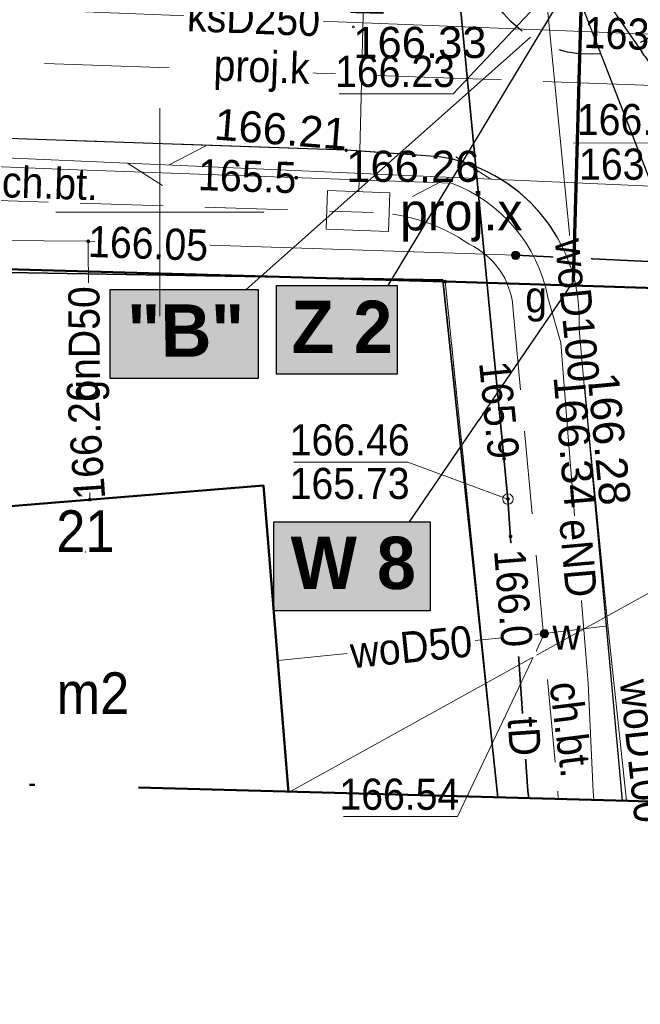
# Model space of a CAD drawing. Extents: x 0 to 7432618, y -40 to 5712028.
# Tile 102 of 165: x 7431099 to 7431114, y 5711952 to 5711976. Entities that reach past the tile are written whole.
import ezdxf
from ezdxf.enums import TextEntityAlignment as Align

# ---------------------------------------------------------------- set-up
doc = ezdxf.new("R2010")
doc.units = 0
doc.header["$MEASUREMENT"] = 0
for name, pattern in [('1 1', [2, 1, -1]), ('2 1', [3, 2, -1]), ('3 1', [4, 3, -1]), ('EGUG', [2, 1, -1]), ('MPGOO', [8.05, 6, -1, 0.05, -1])]:
    doc.linetypes.add(name, pattern=pattern)
for name, color, linetype, lineweight in [('EGB', 7, 'Continuous', 20), ('EGB_O', 7, 'Continuous', 20), ('EGDE', 7, 'Continuous', 20), ('EGPG', 7, 'Continuous', 20), ('EGUG', 7, 'Continuous', 60), ('granica', 94, 'Continuous', 50), ('MP_LINIE_REGULAC', 7, 'Continuous', 5), ('OTK', 7, 'Continuous', 20), ('OTK_O', 7, 'Continuous', 20), ('OTO', 7, 'Continuous', 20), ('OTRS', 7, 'Continuous', 20), ('OTRS_O', 7, 'Continuous', 20), ('PARSI', 7, 'Continuous', 20), ('woda przyłącze', 140, 'Continuous', 50), ('woda sieć', 150, 'Continuous', 70)]:
    doc.layers.add(name, color=color, linetype=linetype, lineweight=lineweight)
doc.layers.add('rysunek', color=7, linetype='Continuous')
for name, color, linetype, lineweight, true_color in [('SUE', 1, 'Continuous', 20, 0xff0000), ('SUE_O', 1, 'Continuous', 20, 0xff0000), ('SUG', 7, 'Continuous', 20, 0xbfbf00), ('SUG_O', 7, 'Continuous', 20, 0xbfbf00), ('SUK', 7, 'Continuous', 20, 0x803300), ('SUK_O', 7, 'Continuous', 20, 0x803300), ('SUL', 7, 'Continuous', 20, 0x000000), ('SUL_O', 7, 'Continuous', 20, 0x000000), ('SUP', 7, 'Continuous', 20, 0x000000), ('SUP_O', 7, 'Continuous', 20, 0x000000), ('SUPS', 7, 'Continuous', 20, 0x000000), ('SUPS_O', 7, 'Continuous', 20, 0x000000), ('SUT', 7, 'Continuous', 20, 0xff9100), ('SUT_O', 7, 'Continuous', 20, 0xff9100), ('SUW', 5, 'Continuous', 20, 0x0000ff), ('SUW_O', 5, 'Continuous', 20, 0x0000ff)]:
    doc.layers.add(name, color=color, linetype=linetype, lineweight=lineweight, true_color=true_color)
doc.styles.add('25', font='GOTHIC.TTF', dxfattribs={"oblique": 8, "height": 0.35})
doc.styles.add('BDOT', font='arial.ttf', dxfattribs={"width": 0.9})
doc.styles.add('EGiB', font='arial.ttf', dxfattribs={"width": 0.9})
doc.styles.add('GESUT', font='arial.ttf', dxfattribs={"width": 0.9})
doc.linetypes.add('OTOO', pattern='A,7.5,[30,msgB.shx,S=1.28,R=0,X=0,Y=0],7.5', length=15)

# ---------------------------------------------------------------- blocks, each defined once
blk = doc.blocks.new('OTRS')
at = {"color": 0}
blk.add_circle((0, 0), 0.05, dxfattribs=at)
blk = doc.blocks.new('SUTP')
at = {"layer": 'SUT', "color": 0, "lineweight": 18}
for p, q in [((-1, 0.268), (0, 2)), ((1, -1.732), (0, 0))]:
    blk.add_line(p, q, dxfattribs=at)
blk = doc.blocks.new('SUPS_A')
at = {"layer": 'SUPS', "color": 0, "const_width": 0.09, "flags": 128}
blk.add_lwpolyline([(-0.045, 0, 1), (0.045, 0, 1)], format="xyb", close=True, dxfattribs=at)
at = {"layer": 'SUPS_O', "color": 0, "style": 'GESUT', "width": 0.9}
blk.add_attdef('RZG', text='', height=1.5, dxfattribs=at).set_placement((3.31, -1.44), align=Align.CENTER)
blk.add_attdef('RZD', text='', height=1.5, dxfattribs=at).set_placement((3.31, -2.04), align=Align.TOP_CENTER)
blk = doc.blocks.new('SUPK')
at = {"color": 0}
blk.add_circle((0, 0), 0.25, dxfattribs=at)
blk = doc.blocks.new('SUWW')
at = {"color": 0}
for radius in [0.2, 0.18, 0.16, 0.14, 0.12, 0.1, 0.08, 0.06, 0.04, 0.02]:
    blk.add_circle((0, 0), radius, dxfattribs=at)
blk = doc.blocks.new('SUGW')
at = {"color": 0}
for radius in [0.2, 0.18, 0.16, 0.14, 0.12, 0.1, 0.08, 0.06, 0.04, 0.02]:
    blk.add_circle((0, 0), radius, dxfattribs=at)
blk = doc.blocks.new('EGAD')
at = {"layer": 'EGB', "color": 0}
blk.add_point((0, 0), dxfattribs=at)
at = {"layer": 'EGB_O', "color": 0, "style": 'EGiB', "width": 0.9}
blk.add_attdef('NRA', text='', height=2, dxfattribs=at).set_placement((0, 0), align=Align.MIDDLE_CENTER)
blk = doc.blocks.new('SUPS_B')
at = {"layer": 'SUPS', "color": 0, "const_width": 0.09, "flags": 128}
blk.add_lwpolyline([(-0.045, 0, 1), (0.045, 0, 1)], format="xyb", close=True, dxfattribs=at)
at = {"layer": 'SUPS_O', "color": 0, "style": 'GESUT', "width": 0.9}
blk.add_attdef('RZEDNA', (1.597, -0.736), '', height=1.5, dxfattribs=at)
blk = doc.blocks.new('mzsk')
at = {"layer": 'PARSI', "color": 0}
for p, q in [((0, -5), (0, 5)), ((5, 0), (-5, 0))]:
    blk.add_line(p, q, dxfattribs=at)
blk = doc.blocks.new('EGPG_b')
at = {"layer": 'EGPG', "lineweight": 0}
h = blk.add_hatch(color=0, dxfattribs=at)
h.dxf.hatch_style = 1
edge = h.paths.add_edge_path()
edge.add_arc((0, 0), 0.09, 0, 360)

msp = doc.modelspace()

# ---------------------------------------------------------------- hatches: boundary and pattern name
at = {"layer": 'woda sieć', "linetype": 'ByBlock'}
for points in [[(7431108.205, 5711969.176), (7431105.3, 5711969.176), (7431105.3, 5711967.037), (7431108.205, 5711967.037)], [(7431109.002, 5711963.488), (7431105.237, 5711963.488), (7431105.237, 5711961.349), (7431109.002, 5711961.349)]]:
    msp.add_hatch(color=256, dxfattribs=at).paths.add_polyline_path(points)

# ---------------------------------------------------------------- linework, layer by layer
at = {"layer": 'OTK', "color": 18, "linetype": '3 1', "lineweight": 18, "true_color": 0x000000}
for p, q in [((7431098.84, 5711972.717, 167.96), (7431106.98, 5711972.437, 167.96)), ((7431106.98, 5711972.437, 167.96), (7431109.12, 5711972.287, 167.96))]:
    msp.add_line(p, q, dxfattribs=at)
at = {"layer": 'OTK', "color": 18, "lineweight": 25, "true_color": 0x000000}
for points in [[(7431093.56, 5711972.917), (7431098.84, 5711972.717), (7431106.98, 5711972.437), (7431109.12, 5711972.287)], [(7431112.58, 5711968.117), (7431113.618, 5711956.777)]]:
    msp.add_lwpolyline(points, dxfattribs=at)
msp.add_lwpolyline([(7431112.58, 5711968.117, 0.393784), (7431109.12, 5711972.287)], format="xyb", dxfattribs=at)
at = {"layer": 'OTK', "color": 18, "linetype": '2 1', "lineweight": 18, "true_color": 0x000000}
msp.add_lwpolyline([(7431107.63, 5711970.927, -0.143633), (7431109.94, 5711970.167, -0.267812), (7431110.99, 5711968.657), (7431112.07, 5711957.007), (7431112.079, 5711956.818)], format="xyb", dxfattribs=at)
at = {"layer": 'rysunek', "linetype": 'ByBlock', "transparency": 33554676, "elevation": 167.96}
for points in [[(7431105.3, 5711969.176), (7431108.205, 5711969.176), (7431108.205, 5711967.037), (7431105.3, 5711967.037)], [(7431105.3, 5711969.176), (7431108.205, 5711969.176), (7431108.205, 5711967.037), (7431105.3, 5711967.037)], [(7431105.237, 5711963.488), (7431109.002, 5711963.488), (7431109.002, 5711961.349), (7431105.237, 5711961.349)], [(7431105.237, 5711963.488), (7431109.002, 5711963.488), (7431109.002, 5711961.349), (7431105.237, 5711961.349)]]:
    msp.add_lwpolyline(points, close=True, dxfattribs=at)
at = {"layer": 'SUE', "color": 1, "lineweight": 18, "true_color": 0xff0000}
msp.add_lwpolyline([(7431045.89, 5711973.757), (7431051, 5711973.697), (7431060.67, 5711973.357), (7431061.64, 5711973.127, 0.117857), (7431064.23, 5711972.817), (7431065.41, 5711973.027), (7431066.5, 5711973.107), (7431077.35, 5711972.807), (7431088.4, 5711972.387), (7431089.56, 5711972.237), (7431091.24, 5711971.807, 0.194123), (7431092.69, 5711971.877), (7431093.86, 5711972.187, -0.094026), (7431094.71, 5711972.187), (7431100.3, 5711971.967), (7431109.51, 5711971.637, -0.260273), (7431111.83, 5711968.887), (7431112.14, 5711967.797), (7431112.31, 5711965.627), (7431112.8, 5711959.607), (7431112.92, 5711956.997), (7431112.938, 5711956.795)], format="xyb", dxfattribs=at)
msp.add_lwpolyline([(7431105.596, 5711956.975), (7431120.33, 5711965.142)], dxfattribs=at)
at = {"layer": 'SUK', "color": 36, "lineweight": 18, "true_color": 0x803300}
msp.add_lwpolyline([(7431093.608, 5711976.044), (7431115.9, 5711975.157)], dxfattribs=at)
at = {"layer": 'SUL', "color": 18, "lineweight": 35, "true_color": 0x000000}
for points in [[(7431109.26, 5711980.687), (7431110.87, 5711964.037), (7431111.35, 5711957.007), (7431111.373, 5711956.838)], [(7431111.051, 5711969.903), (7431118.959, 5711969.53)]]:
    msp.add_lwpolyline(points, dxfattribs=at)
at = {"layer": 'SUL', "color": 18, "lineweight": 18, "true_color": 0x000000}
msp.add_lwpolyline([(7431107.287, 5711971.43), (7431107.477, 5711979.305)], dxfattribs=at)
at = {"layer": 'SUPS', "color": 5, "linetype": 'Continuous', "true_color": 0x0000ff}
msp.add_lwpolyline([(7431111.788, 5711976.17), (7431109.553, 5711973.787), (7431106.814, 5711973.787)], dxfattribs=at)
at = {"layer": 'SUPS', "color": 30, "linetype": 'Continuous', "true_color": 0xff9100}
msp.add_lwpolyline([(7431110.87, 5711964.037), (7431108.461, 5711964.923), (7431105.723, 5711964.923)], dxfattribs=at)
at = {"layer": 'SUT', "color": 30, "lineweight": 18, "true_color": 0xff9100}
msp.add_lwpolyline([(7431111.373, 5711956.838), (7431111.35, 5711957.007), (7431110.87, 5711964.037), (7431109.26, 5711980.687)], dxfattribs=at)
at = {"layer": 'SUW', "color": 5, "lineweight": 18, "true_color": 0x0000ff}
msp.add_lwpolyline([(7431105.335, 5711960.154), (7431111.748, 5711960.798), (7431113.272, 5711960.984)], dxfattribs=at)

# ---------------------------------------------------------------- block references
at = {"layer": 'EGB', "color": 18, "true_color": 0x000000}
ref = msp.add_blockref('EGAD', (7431100.708, 5711962.765, 167.96), dxfattribs=dict(at, xscale=0.5, yscale=0.5, zscale=0.5))
ref.add_attrib('NRA', '21', dxfattribs={"layer": 'EGB_O', "color": 0, "height": 1, "style": 'EGiB', "width": 0.9}).set_placement((7431100.708, 5711962.765, 167.96), align=Align.CENTER)
at = {"layer": 'OTRS', "color": 18, "true_color": 0x000000}
ref = msp.add_blockref('OTRS', (7431107.15, 5711975.397, 167.96), dxfattribs=dict(at, xscale=0.5, yscale=0.5, zscale=0.5))
ref.add_attrib('RZEDNA', '166.33', dxfattribs={"layer": 'OTRS_O', "color": 0, "height": 0.75, "style": 'BDOT'}).set_placement((7431107.15, 5711975.397, 334.29), align=Align.TOP_LEFT)
ref = msp.add_blockref('OTRS', (7431106.98, 5711972.437, 167.96), dxfattribs=dict(at, xscale=0.5, yscale=0.5, zscale=0.5))
ref.add_attrib('RZEDNA', '166.21', dxfattribs={"layer": 'OTRS_O', "color": 0, "height": 0.75, "rotation": 355.5, "style": 'BDOT'}).set_placement((7431106.98, 5711972.437, 334.17), align=Align.RIGHT)
ref = msp.add_blockref('OTRS', (7431106.98, 5711972.417, 167.96), dxfattribs=dict(at, xscale=0.5, yscale=0.5, zscale=0.5))
ref.add_attrib('RZEDNA', '166.26', dxfattribs={"layer": 'OTRS_O', "color": 0, "height": 0.75, "style": 'BDOT'}).set_placement((7431106.98, 5711972.417, 334.22), align=Align.TOP_LEFT)
ref = msp.add_blockref('OTRS', (7431112.71, 5711967.047, 167.96), dxfattribs=dict(at, xscale=0.5, yscale=0.5, zscale=0.5))
ref.add_attrib('RZEDNA', '166.34', dxfattribs={"layer": 'OTRS_O', "color": 0, "height": 0.75, "rotation": 274.9, "style": 'BDOT'}).set_placement((7431112.71, 5711967.047, 334.3), align=Align.TOP_LEFT)
ref = msp.add_blockref('OTRS', (7431112.78, 5711967.047, 167.96), dxfattribs=dict(at, xscale=0.5, yscale=0.5, zscale=0.5))
ref.add_attrib('RZEDNA', '166.28', (7431112.78, 5711967.047, 334.24), dxfattribs={"layer": 'OTRS_O', "color": 0, "height": 0.75, "rotation": 275.4, "style": 'BDOT'})
at = {"layer": 'SUG', "color": 52, "true_color": 0xbfbf00, "xscale": 0.5, "yscale": 0.5, "zscale": 0.5}
msp.add_blockref('SUGW', (7431111.051, 5711969.903, 167.96), dxfattribs=at)
at = {"layer": 'SUP', "color": 30, "true_color": 0xff9100, "xscale": 0.5, "yscale": 0.5, "zscale": 0.5}
msp.add_blockref('SUPK', (7431110.87, 5711964.037, 167.96), dxfattribs=at)
at = {"layer": 'SUPS', "color": 5, "true_color": 0x0000ff}
ref = msp.add_blockref('SUPS_A', (7431111.788, 5711976.17, 167.96), dxfattribs=dict(at, xscale=0.5, yscale=0.5, zscale=0.5))
ref.add_attrib('RZG', '166.23', dxfattribs={"layer": 'SUPS_O', "color": 0, "height": 0.75, "style": 'GESUT', "width": 0.9}).set_placement((7431109.596, 5711974.325, 334.19), align=Align.MIDDLE_RIGHT)
at = {"layer": 'SUPS', "color": 30, "true_color": 0xff9100}
ref = msp.add_blockref('SUPS_A', (7431110.87, 5711964.037, 167.96), dxfattribs=dict(at, xscale=0.5, yscale=0.5, zscale=0.5))
ref.add_attrib('RZG', '166.46', dxfattribs={"layer": 'SUPS_O', "color": 0, "height": 0.75, "style": 'GESUT', "width": 0.9}).set_placement((7431108.505, 5711965.085, 334.42), align=Align.RIGHT)
ref.add_attrib('RZD', '165.73', dxfattribs={"layer": 'SUPS_O', "color": 0, "height": 0.75, "style": 'GESUT', "width": 0.9}).set_placement((7431107.062, 5711964.786, 334.42), align=Align.TOP_CENTER)
at = {"layer": 'SUT', "color": 30, "lineweight": 18, "true_color": 0xff9100, "xscale": 0.5, "yscale": 0.5, "zscale": 0.5, "rotation": 267.4917268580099}
msp.add_blockref('SUTP', (7431109.461, 5711971.78, 167.96), dxfattribs=at)
at = {"layer": 'SUW', "color": 5, "true_color": 0x0000ff, "xscale": 0.5, "yscale": 0.5, "zscale": 0.5}
msp.add_blockref('SUWW', (7431111.748, 5711960.798, 167.96), dxfattribs=at)

# ---------------------------------------------------------------- texts
at = {"layer": 'EGB_O', "color": 18, "true_color": 0x000000, "insert": (7431100.889, 5711959.367, 167.96), "char_height": 1, "attachment_point": 5, "style": 'EGiB'}
msp.add_mtext('m2', dxfattribs=at)
msp.add_mtext('m2', dxfattribs=at)
at = {"layer": 'OTK_O', "color": 18, "true_color": 0x000000, "char_height": 0.75, "attachment_point": 5, "style": 'BDOT'}
for insert, rotation in [((7431099.857, 5711971.631, 167.96), 358.2), ((7431112.377, 5711958.495, 167.96), 277.1035)]:
    msp.add_mtext('ch.bt.', dxfattribs=dict(at, insert=insert, rotation=rotation))
at = {"layer": 'SUG_O', "color": 52, "true_color": 0xbfbf00, "insert": (7431111.285, 5711968.3, 167.96), "char_height": 0.75, "attachment_point": 7, "style": 'GESUT'}
msp.add_mtext('g', dxfattribs=at)
at = {"layer": 'SUL_O', "color": 18, "true_color": 0x000000, "insert": (7431107.414, 5711976.68, 167.96), "char_height": 0.75, "attachment_point": 5, "rotation": 88.6, "style": 'GESUT'}
msp.add_mtext('proj.l', dxfattribs=at)
at = {"layer": 'SUP_O', "color": 18, "true_color": 0x000000, "insert": (7431108.276, 5711970.229, 167.96), "char_height": 0.9, "attachment_point": 7}
msp.add_mtext('proj.x', dxfattribs=at)
at = {"layer": 'SUW_O', "color": 5, "true_color": 0x0000ff, "insert": (7431111.939, 5711960.415, 167.96), "char_height": 0.75, "attachment_point": 7, "style": 'GESUT'}
msp.add_mtext('w', dxfattribs=at)
at = {"layer": 'woda przyłącze', "color": 0, "char_height": 1.26, "attachment_point": 1, "style": '25'}
for s, insert in [('\\fCentury Gothic|b1|i0;\\Q-1;"B"', (7431101.73, 5711968.719, 167.96)), ('\\fCentury Gothic|b1|i0;\\Q-1;Z 2', (7431105.67, 5711968.808, 167.96)), ('\\fCentury Gothic|b1|i0;\\Q-1;W 8', (7431105.667, 5711963.13, 167.96))]:
    msp.add_mtext_dynamic_manual_height_columns(s, width=15.63873, gutter_width=5, heights=[0], dxfattribs=dict(at, insert=insert))

# ---------------------------------------------------------------- wipeouts: each hides what was drawn before it
msp.add_wipeout([(7431112.785, 5711974.837), (7431113.6, 5711974.714), (7431116.331, 5711974.623), (7431115.515, 5711974.746)]).translate(0, 0, 167.96).dxf.layer = 'SUPS_O'

# ---------------------------------------------------------------- next in the draw order: linework, layer by layer
at = {"layer": 'rysunek', "linetype": '1 1'}
msp.add_circle((7431112.849, 5711977.437, 167.96), 2.7, dxfattribs=at)
at = {"layer": 'SUK', "color": 36, "linetype": '3 1', "lineweight": 18, "true_color": 0x803300}
msp.add_lwpolyline([(7431091.73, 5711974.807), (7431118.157, 5711973.85)], dxfattribs=at)
at = {"layer": 'SUPS', "color": 36, "linetype": 'Continuous', "true_color": 0x803300}
msp.add_lwpolyline([(7431115.902, 5711975.157), (7431115.438, 5711972.605), (7431112.443, 5711972.6)], dxfattribs=at)
at = {"layer": 'SUW', "color": 5, "lineweight": 18, "true_color": 0x0000ff}
msp.add_lwpolyline([(7431113.723, 5711956.774), (7431113.272, 5711960.984), (7431111.788, 5711976.17), (7431111.788, 5711976.898)], dxfattribs=at)

# ---------------------------------------------------------------- next in the draw order: block references
at = {"layer": 'SUPS', "color": 36, "true_color": 0x803300}
ref = msp.add_blockref('SUPS_B', (7431115.579, 5711975.17, 167.96), dxfattribs=dict(at, xscale=0.5, yscale=0.5, zscale=0.5))
ref.add_attrib('RZEDNA', '163.22', dxfattribs={"layer": 'SUPS_O', "color": 0, "height": 0.75, "rotation": 358.1, "style": 'GESUT', "width": 0.9}).set_placement((7431115.579, 5711975.17, 331.18), align=Align.MIDDLE_RIGHT)
ref = msp.add_blockref('SUPS_A', (7431115.902, 5711975.157, 167.96), dxfattribs=dict(at, xscale=0.5, yscale=0.5, zscale=0.5))
ref.add_attrib('RZG', '166.23', (7431112.526, 5711972.792, 334.19), dxfattribs={"layer": 'SUPS_O', "color": 0, "height": 0.75, "style": 'GESUT', "width": 0.9})
ref.add_attrib('RZD', '163.46', dxfattribs={"layer": 'SUPS_O', "color": 0, "height": 0.75, "style": 'GESUT', "width": 0.9}).set_placement((7431114.021, 5711972.468, 334.19), align=Align.TOP_CENTER)

# ---------------------------------------------------------------- next in the draw order: wipeouts: each hides what was drawn before it
msp.add_wipeout([(7431102.986, 5711971.435), (7431103.803, 5711971.32), (7431106.538, 5711971.23), (7431105.721, 5711971.344)]).translate(0, 0, 167.96).dxf.layer = 'SUPS_O'

# ---------------------------------------------------------------- next in the draw order: linework, layer by layer
at = {"layer": 'SUE', "color": 1, "lineweight": 18, "true_color": 0xff0000}
msp.add_lwpolyline([(7431120.7, 5711971.287), (7431091.48, 5711972.567), (7431062.89, 5711973.727)], dxfattribs=at)
at = {"layer": 'SUG', "color": 52, "lineweight": 18, "true_color": 0xbfbf00}
msp.add_lwpolyline([(7431118.959, 5711969.53), (7431111.051, 5711969.903), (7431100.777, 5711970.237), (7431097.59, 5711970.267), (7431076.032, 5711970.863), (7431048.595, 5711971.626), (7431046.622, 5711971.714), (7431039.682, 5711971.93), (7431037.9, 5711971.877)], dxfattribs=at)
at = {"layer": 'SUP', "color": 30, "linetype": '3 1', "lineweight": 18, "true_color": 0xff9100}
msp.add_lwpolyline([(7431106.532, 5711971.46), (7431106.495, 5711970.53), (7431107.994, 5711970.471), (7431108.031, 5711971.4)], close=True, dxfattribs=at)

# ---------------------------------------------------------------- next in the draw order: block references
at = {"layer": 'SUPS', "color": 1, "true_color": 0xff0000}
ref = msp.add_blockref('SUPS_B', (7431105.78, 5711971.767, 167.96), dxfattribs=dict(at, xscale=0.5, yscale=0.5, zscale=0.5))
ref.add_attrib('RZEDNA', '165.5', dxfattribs={"layer": 'SUPS_O', "color": 0, "height": 0.75, "rotation": 358.1, "style": 'GESUT', "width": 0.9}).set_placement((7431105.78, 5711971.767, 333.46), align=Align.MIDDLE_RIGHT)
at = {"layer": 'SUT', "color": 30, "lineweight": 18, "true_color": 0xff9100, "xscale": 0.4999999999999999, "yscale": 0.5, "zscale": 0.5, "rotation": 87.49172686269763}
msp.add_blockref('SUTP', (7431102.719, 5711972.075, 167.96), dxfattribs=at)

# ---------------------------------------------------------------- next in the draw order: wipeouts: each hides what was drawn before it
msp.add_wipeout([(7431100.865, 5711969.808), (7431101.014, 5711970.62), (7431103.757, 5711970.529), (7431103.608, 5711969.717)]).translate(0, 0, 167.96).dxf.layer = 'SUPS_O'

# ---------------------------------------------------------------- next in the draw order: linework, layer by layer
at = {"layer": 'SUG', "color": 52, "lineweight": 18, "true_color": 0xbfbf00}
msp.add_lwpolyline([(7431100.812, 5711964.023), (7431100.777, 5711970.237)], dxfattribs=at)

# ---------------------------------------------------------------- next in the draw order: block references
at = {"layer": 'SUPS', "color": 52, "true_color": 0xbfbf00}
ref = msp.add_blockref('SUPS_B', (7431100.777, 5711970.237, 167.96), dxfattribs=dict(at, xscale=0.5, yscale=0.5, zscale=0.5))
ref.add_attrib('RZEDNA', '166.05', dxfattribs={"layer": 'SUPS_O', "color": 0, "height": 0.75, "rotation": 358.1, "style": 'GESUT', "width": 0.9}).set_placement((7431100.777, 5711970.237, 334.01), align=Align.MIDDLE_LEFT)

# ---------------------------------------------------------------- next in the draw order: wipeouts: each hides what was drawn before it
msp.add_wipeout([(7431101.23, 5711964.153), (7431100.408, 5711964.221), (7431100.226, 5711966.953), (7431101.048, 5711966.885)]).translate(0, 0, 167.96).dxf.layer = 'SUPS_O'

# ---------------------------------------------------------------- next in the draw order: linework, layer by layer
at = {"layer": 'EGB', "color": 18, "lineweight": 50, "true_color": 0x000000}
msp.add_lwpolyline([(7431105.596, 5711956.975), (7431104.989, 5711964.364), (7431096.059, 5711963.634), (7431096.584, 5711957.24)], dxfattribs=at)
at = {"layer": 'OTK', "color": 18, "linetype": '2 1', "lineweight": 18, "true_color": 0x000000}
msp.add_lwpolyline([(7431113.618, 5711956.777), (7431112.58, 5711968.117, 0.393784), (7431109.12, 5711972.287), (7431106.98, 5711972.437), (7431098.84, 5711972.717), (7431093.56, 5711972.917), (7431084.07, 5711973.237), (7431083.28, 5711971.097), (7431084, 5711971.727), (7431091.82, 5711971.437), (7431100.58, 5711971.157), (7431107.63, 5711970.927)], format="xyb", dxfattribs=at)
at = {"layer": 'OTO', "color": 18, "linetype": 'OTOO', "lineweight": 35, "true_color": 0x000000}
msp.add_lwpolyline([(7431110.624, 5711956.858), (7431109.305, 5711969.31), (7431091.23, 5711969.617)], dxfattribs=at)
at = {"layer": 'SUT', "color": 30, "lineweight": 18, "true_color": 0xff9100}
msp.add_lwpolyline([(7431034.388, 5711965.021), (7431034.29, 5711969.727), (7431062.89, 5711973.727), (7431091.48, 5711972.567), (7431120.7, 5711971.287), (7431128.97, 5711978.357)], dxfattribs=at)

# ---------------------------------------------------------------- next in the draw order: texts
at = {"layer": 'SUE_O', "color": 1, "true_color": 0xff0000, "insert": (7431112.555, 5711962.617, 167.96), "char_height": 0.75, "attachment_point": 5, "rotation": 275.1, "style": 'GESUT', "bg_fill": 3, "box_fill_scale": 1.1, "bg_fill_color": 256, "bg_fill_transparency": 0}
msp.add_mtext('eND', dxfattribs=at)
at = {"layer": 'SUG_O', "color": 52, "true_color": 0xbfbf00, "insert": (7431100.791, 5711967.767, 167.96), "char_height": 0.75, "attachment_point": 5, "rotation": 90.3, "style": 'GESUT', "bg_fill": 3, "box_fill_scale": 1.1, "bg_fill_color": 256, "bg_fill_transparency": 0}
msp.add_mtext('gnD50', dxfattribs=at)
at = {"layer": 'SUK_O', "color": 36, "true_color": 0x803300, "char_height": 0.75, "attachment_point": 5, "style": 'GESUT', "bg_fill": 3, "box_fill_scale": 1.1, "bg_fill_color": 256, "bg_fill_transparency": 0}
for s, insert, rotation in [('ksD250', (7431104.754, 5711975.601, 167.96), 357.7229), ('proj.k', (7431104.943, 5711974.328, 167.96), 357.9268)]:
    msp.add_mtext(s, dxfattribs=dict(at, insert=insert, rotation=rotation))
at = {"layer": 'SUT_O', "color": 30, "true_color": 0xff9100, "insert": (7431111.26, 5711958.325, 167.96), "char_height": 0.75, "attachment_point": 5, "rotation": 273.906, "style": 'GESUT', "bg_fill": 3, "box_fill_scale": 1.1, "bg_fill_color": 256, "bg_fill_transparency": 0}
msp.add_mtext('tD', dxfattribs=at)
at = {"layer": 'SUW_O', "color": 5, "true_color": 0x0000ff, "char_height": 0.75, "attachment_point": 5, "style": 'GESUT', "bg_fill": 3, "box_fill_scale": 1.1, "bg_fill_color": 256, "bg_fill_transparency": 0}
for s, insert, rotation in [('woD100', (7431112.53, 5711968.577, 167.96), 275.6), ('woD50', (7431108.542, 5711960.476, 167.96), 5.7), ('woD100', (7431114.107, 5711957.974, 167.96), 276.1)]:
    msp.add_mtext(s, dxfattribs=dict(at, insert=insert, rotation=rotation))

# ---------------------------------------------------------------- next in the draw order: hatches: boundary and pattern name
at = {"layer": 'woda sieć', "linetype": 'ByBlock'}
msp.add_hatch(color=254, dxfattribs=at).paths.add_polyline_path([(7431104.865, 5711969.076), (7431101.3, 5711969.076), (7431101.3, 5711966.937), (7431104.865, 5711966.937)])

# ---------------------------------------------------------------- next in the draw order: linework, layer by layer
at = {"layer": 'EGDE', "color": 18, "lineweight": 18, "true_color": 0x000000}
for points in [[(7431157.22, 5711980.507), (7431137.17, 5711981.257), (7431075.86, 5711983.567), (7431066.87, 5711983.897), (7431049.95, 5711984.527), (7431035.64, 5711990.377), (7431038.07, 5711971.517), (7431068.55, 5711970.417), (7431083.15, 5711970.007), (7431109.36, 5711969.267), (7431120.55, 5711968.917), (7431136.36, 5711968.337), (7431159.23, 5711967.477)], [(7431110.623, 5711956.858), (7431109.36, 5711969.267), (7431083.15, 5711970.007)], [(7431109.36, 5711969.267), (7431110.623, 5711956.858)], [(7431121.595, 5711956.559), (7431120.55, 5711968.917), (7431109.36, 5711969.267)]]:
    msp.add_lwpolyline(points, dxfattribs=at)
at = {"layer": 'EGUG', "color": 96, "linetype": 'EGUG', "lineweight": 13, "true_color": 0x008000}
msp.add_lwpolyline([(7431274.313, 5711980.643), (7431274.73, 5711976.147), (7431256.64, 5711976.847), (7431256.61, 5711975.797), (7431236.16, 5711977.487), (7431209.4, 5711978.587), (7431209.42, 5711978.937), (7431186.4, 5711980.007), (7431186.38, 5711979.407), (7431157.22, 5711980.507), (7431137.17, 5711981.257), (7431075.86, 5711983.567), (7431066.87, 5711983.897), (7431049.95, 5711984.527), (7431035.64, 5711990.377), (7431038.07, 5711971.517), (7431068.55, 5711970.417), (7431083.15, 5711970.007), (7431109.36, 5711969.267), (7431110.623, 5711956.858)], dxfattribs=at)
at = {"layer": 'EGUG', "color": 96, "linetype": 'EGUG', "lineweight": 18, "true_color": 0x008000}
msp.add_lwpolyline([(7431110.623, 5711956.858), (7431109.36, 5711969.267), (7431083.15, 5711970.007), (7431068.55, 5711970.417), (7431038.07, 5711971.517), (7431039.014, 5711958.807)], dxfattribs=at)
at = {"layer": 'MP_LINIE_REGULAC', "color": 7, "linetype": 'MPGOO', "lineweight": 50, "ltscale": 2.5, "flags": 128}
msp.add_lwpolyline([(7431036.4, 5712000.057), (7431054.17, 5711989.707), (7431233.86, 5711982.287), (7431271.17, 5711980.717), (7431291.199, 5711980.243), (7431293.548, 5711951.88), (7431030.54, 5711959.037), (7431015.642, 5711959.907), (7431014.007, 5711993.544)], close=True, dxfattribs=at)
at = {"layer": 'OTK', "color": 18, "linetype": '3 1', "lineweight": 18, "true_color": 0x000000}
msp.add_line((7431112.58, 5711968.117, 167.96), (7431113.618, 5711956.777, 167.96), dxfattribs=at)
msp.add_arc((7431108.613, 5711968.346, 167.96), 3.973, 356.6963, 82.6711, dxfattribs=at)
at = {"layer": 'rysunek'}
msp.add_line((7431113.004, 5711976.363, 167.96), (7431118.48, 5711968.417, 167.96), dxfattribs=at)
at = {"layer": 'rysunek', "elevation": 167.96, "flags": 128}
msp.add_lwpolyline([(7431115.62, 5711968.276), (7431112.63, 5711975.968)], dxfattribs=at)
at = {"layer": 'rysunek', "linetype": 'ByBlock', "transparency": 33554676, "elevation": 167.96}
msp.add_lwpolyline([(7431101.3, 5711969.076), (7431104.865, 5711969.076), (7431104.865, 5711966.937), (7431101.3, 5711966.937)], close=True, dxfattribs=at)
msp.add_lwpolyline([(7431101.3, 5711969.076), (7431104.865, 5711969.076), (7431104.865, 5711966.937), (7431101.3, 5711966.937)], close=True, dxfattribs=at)
at = {"layer": 'SUPS', "color": 5, "linetype": 'Continuous', "true_color": 0x0000ff}
msp.add_lwpolyline([(7431111.748, 5711960.798), (7431109.654, 5711956.398), (7431106.918, 5711956.398)], dxfattribs=at)
at = {"layer": 'woda sieć', "elevation": 167.96, "flags": 128}
msp.add_lwpolyline([(7431112.442, 5711969.274), (7431112.645, 5711976.373)], dxfattribs=at)

# ---------------------------------------------------------------- next in the draw order: block references
at = {"layer": 'PARSI', "xscale": 0.5, "yscale": 0.5, "zscale": 0.5}
msp.add_blockref('mzsk', (7431102.5, 5711970.937, 167.96), dxfattribs=at)
at = {"layer": 'SUPS', "color": 52, "true_color": 0xbfbf00}
ref = msp.add_blockref('SUPS_B', (7431100.812, 5711964.023, 167.96), dxfattribs=dict(at, xscale=0.5, yscale=0.5, zscale=0.5))
ref.add_attrib('RZEDNA', '166.26', dxfattribs={"layer": 'SUPS_O', "color": 0, "height": 0.75, "rotation": 93.8, "style": 'GESUT', "width": 0.9}).set_placement((7431100.812, 5711964.023, 334.22), align=Align.MIDDLE_LEFT)
at = {"layer": 'SUPS', "color": 5, "true_color": 0x0000ff}
ref = msp.add_blockref('SUPS_A', (7431111.748, 5711960.798, 167.96), dxfattribs=dict(at, xscale=0.5, yscale=0.5, zscale=0.5))
ref.add_attrib('RZG', '166.54', dxfattribs={"layer": 'SUPS_O', "color": 0, "height": 0.75, "style": 'GESUT', "width": 0.9}).set_placement((7431109.699, 5711956.935, 334.5), align=Align.MIDDLE_RIGHT)

# ---------------------------------------------------------------- next in the draw order: block references
at = {"layer": 'EGPG', "color": 18, "true_color": 0x000000, "xscale": 0.5, "yscale": 0.5, "zscale": 0.5}
msp.add_blockref('EGPG_b', (7431109.36, 5711969.267, 167.96), dxfattribs=at)

# ---------------------------------------------------------------- next in the draw order: wipeouts: each hides what was drawn before it
for points in [[(7431110.081, 5711967.733), (7431110.074, 5711966.908), (7431110.341, 5711964.184), (7431110.348, 5711965.009)], [(7431110.516, 5711963.004), (7431111.339, 5711962.947), (7431111.558, 5711960.22), (7431110.735, 5711960.276)]]:
    msp.add_wipeout(points).translate(0, 0, 167.96).dxf.layer = 'SUPS_O'

# ---------------------------------------------------------------- next in the draw order: linework, layer by layer
at = {"layer": 'granica', "elevation": 167.96, "flags": 128}
msp.add_lwpolyline([(7431038.07, 5711971.517), (7431068.55, 5711970.417), (7431109.36, 5711969.267), (7431120.55, 5711968.917), (7431159.23, 5711967.477), (7431179, 5711966.747), (7431189.18, 5711966.377), (7431199.86, 5711965.967), (7431217.04, 5711965.327), (7431234.46, 5711964.677), (7431265.26, 5711963.327), (7431275.69, 5711964.517)], dxfattribs=at)
at = {"layer": 'rysunek', "elevation": 167.96, "flags": 128}
for points in [[(7431112.315, 5711976.383), (7431107.983, 5711969.176)], [(7431111.414, 5711975.15), (7431104.573, 5711969.076)], [(7431108.5, 5711963.488), (7431112.442, 5711969.274)]]:
    msp.add_lwpolyline(points, dxfattribs=at)

# ---------------------------------------------------------------- next in the draw order: block references
at = {"layer": 'SUPS', "color": 30, "true_color": 0xff9100}
ref = msp.add_blockref('SUPS_B', (7431110.776, 5711965.006, 167.96), dxfattribs=dict(at, xscale=0.5, yscale=0.5, zscale=0.5))
ref.add_attrib('RZEDNA', '165.9', dxfattribs={"layer": 'SUPS_O', "color": 0, "height": 0.75, "rotation": 275.6, "style": 'GESUT', "width": 0.9}).set_placement((7431110.776, 5711965.006, 333.86), align=Align.MIDDLE_RIGHT)
ref = msp.add_blockref('SUPS_B', (7431110.931, 5711963.14, 167.96), dxfattribs=dict(at, xscale=0.5, yscale=0.5, zscale=0.5))
ref.add_attrib('RZEDNA', '166.0', dxfattribs={"layer": 'SUPS_O', "color": 0, "height": 0.75, "rotation": 274.6, "style": 'GESUT', "width": 0.9}).set_placement((7431110.906, 5711962.829, 1.96), align=Align.MIDDLE_LEFT)

doc.saveas('drawing.dxf')
